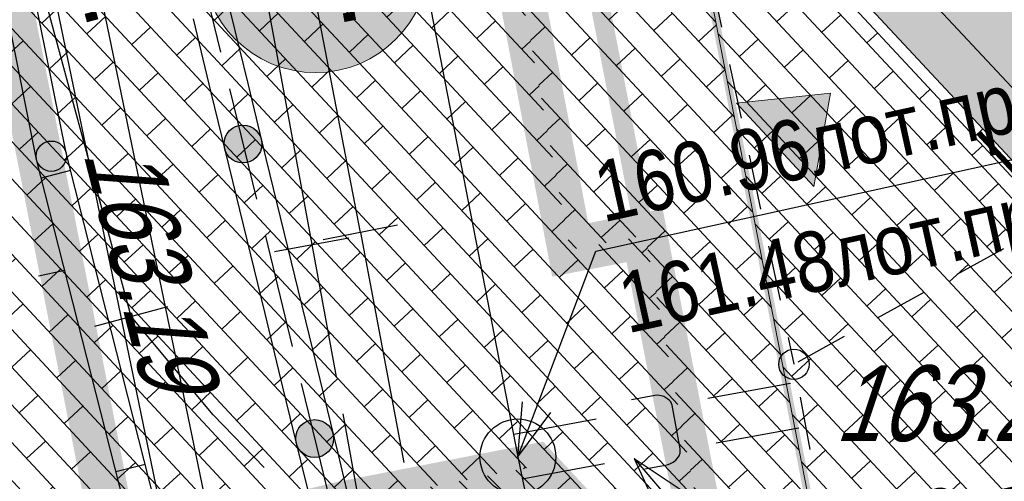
# Model space of a CAD drawing. Header units: millimetres. Extents: x 4385 to 11928, y 17253 to 36963.
# Tile 72 of 256: x 5858.71 to 5871.71, y 18579.3 to 18585.39. Entities that reach past the tile are written whole.
import ezdxf
from ezdxf.enums import TextEntityAlignment as Align

# ---------------------------------------------------------------- set-up
doc = ezdxf.new("R2010")
doc.units = ezdxf.units.MM
for name, pattern in [('ГП_Ботаническая_1 и 2 этап$0$ACAD_ISO03W100', [30, 12, -18]), ('ГП_Ботаническая_1 и 2 этап$0$ACAD_ISO04W100', [30, 24, -3, 0, -3]), ('ГП_Ботаническая_1 и 2 этап$0$CENTER', [50.8, 31.75, -6.35, 6.35, -6.35]), ('ГП_Ботаническая_1 и 2 этап$0$DASHED', [19.05, 12.7, -6.35])]:
    doc.linetypes.add(name, pattern=pattern)
for name, color, linetype, lineweight in [('Геоподоснова_34179-21 от 9.08.21$0$Водосток', 7, 'Continuous', 25), ('Геоподоснова_34179-21 от 9.08.21$0$Водосток проектный', 7, 'Continuous', 25), ('Геоподоснова_34179-21 от 9.08.21$0$Горизонтали', 7, 'Continuous', 25), ('Геоподоснова_34179-21 от 9.08.21$0$Граница улицы', 7, 'Continuous', 25), ('Геоподоснова_34179-21 от 9.08.21$0$Здания', 7, 'Continuous', 25), ('Геоподоснова_34179-21 от 9.08.21$0$Кабель Мосэнерго', 7, 'Continuous', 25), ('Геоподоснова_34179-21 от 9.08.21$0$Кабель Мосэнерго проектный', 7, 'Continuous', 25), ('Геоподоснова_34179-21 от 9.08.21$0$Красные линии', 7, 'Continuous', 25), ('Геоподоснова_34179-21 от 9.08.21$0$Ограды', 7, 'Continuous', 25), ('ГП_Ботаническая_1 и 2 этап$0$ГП_граница_1_2_этапов_500', 202, 'Continuous', 15), ('ГП_Ботаническая_1 и 2 этап$0$ГП_здан_проект_оси', 50, 'ГП_Ботаническая_1 и 2 этап$0$ACAD_ISO04W100', 15)]:
    doc.layers.add(name, color=color, linetype=linetype, lineweight=lineweight)
for name, color, linetype, true_color in [('ГП_Ботаническая_1 и 2 этап$0$ГП_граница_ГПЗУ_500_доп благо', 7, 'Continuous', 0xb5b5b5), ('ГП_Ботаническая_1 и 2 этап$0$ГП_здан_проект_гараж', 7, 'Continuous', 0xcc0000), ('ГП_граница_аренд_зем_500', 7, 'Continuous', 0x000000), ('ГП_граница_ГПЗУ_500', 7, 'Continuous', 0x0000f5)]:
    doc.layers.add(name, color=color, linetype=linetype, true_color=true_color)
for name, color, linetype, lineweight, true_color in [('ГП_Ботаническая_1 и 2 этап$0$ГП_здан_проект', 7, 'Continuous', 9, 0x000000), ('ГП_Ботаническая_1 и 2 этап$0$ГП_здан_сущ_штриховка', 253, 'Continuous', 0, 0x828282), ('ГП_Ботаническая_1 и 2 этап$0$ГП_стрелки_1 этаж', 7, 'Continuous', 9, 0x000000)]:
    doc.layers.add(name, color=color, linetype=linetype, lineweight=lineweight, true_color=true_color)
for name, color, linetype, lineweight, true_color, transparency in [('ГП_Ботаническая_1 и 2 этап$0$ГП_здан_проект_оси_фон', 7, 'ГП_Ботаническая_1 и 2 этап$0$CENTER', 15, 0xffffff, 0.2), ('ГП_Ботаническая_1 и 2 этап$0$ГП_тротуары_штриховка', 7, 'Continuous', 0, 0xffffff, 0.8), ('ГП_тротуары_штриховка_сущ', 7, 'Continuous', 0, 0xba8573, 0.6)]:
    doc.layers.add(name, color=color, linetype=linetype, lineweight=lineweight, true_color=true_color, transparency=transparency)
doc.styles.add('Геоподоснова_34179-21 от 9.08.21$0$Style-RUSSIAN_1251', font='RUSSIAN_1251.shx')
doc.styles.add('Геоподоснова_34179-21 от 9.08.21$0$Style-RUSSIAN_1251 I 0.00000', font='RUSSIAN_1251.shx')
doc.styles.add('Геоподоснова_34179-21 от 9.08.21$0$Style-RUSSIAN_1251 I 0.32289', font='RUSSIAN_1251.shx', dxfattribs={"oblique": 18.5})
doc.styles.add('ГП_Ботаническая_1 и 2 этап$0$GENERATED_STYLE_1', font='GOTHIC.TTF')

# ---------------------------------------------------------------- blocks, each defined once
blk = doc.blocks.new('Геоподоснова_34179-21 от 9.08.21$0$msdElementTypeLineString_117')
at = {"layer": 'Геоподоснова_34179-21 от 9.08.21$0$Ограды', "color": 7, "linetype": 'Continuous', "lineweight": 25}
for p, q in [((15.15, 28.504), (14.763, 28.405)), ((15.919, 23.86), (14.933, 27.737)), ((16.312, 23.94), (15.325, 27.816)), ((16.137, 24.628), (15.749, 24.529))]:
    blk.add_line(p, q, dxfattribs=at)
at = {"layer": 'Геоподоснова_34179-21 от 9.08.21$0$Ограды', "color": 7, "linetype": 'Continuous', "lineweight": 25, "flags": 128}
for points in [[(15.325, 27.816), (15.091, 28.739), (14.488, 31.726)], [(14.933, 27.737), (14.701, 28.65), (14.095, 31.647)]]:
    blk.add_lwpolyline(points, dxfattribs=at)
blk = doc.blocks.new('Геоподоснова_34179-21 от 9.08.21$0$msdElementTypeLineString_118')
at = {"layer": 'Геоподоснова_34179-21 от 9.08.21$0$Ограды', "linetype": 'Continuous', "lineweight": 25}
h = blk.add_hatch(color=7, dxfattribs=at)
edge = h.paths.add_edge_path()
edge.add_arc((15.523, 92.779), 0.25, 0, 360)
h = blk.add_hatch(color=7, dxfattribs=at)
edge = h.paths.add_edge_path()
edge.add_arc((16.47, 88.892), 0.25, 0, 360)
at = {"layer": 'Геоподоснова_34179-21 от 9.08.21$0$Ограды', "color": 7, "linetype": 'Continuous', "lineweight": 25}
for p, q in [((14.872, 95.451), (15.227, 93.993)), ((15.354, 94.529), (15.591, 93.558)), ((14.864, 94.429), (15.101, 93.457)), ((15.346, 93.507), (15.701, 92.05)), ((15.591, 93.558), (15.827, 92.586)), ((15.101, 93.457), (15.337, 92.486)), ((15.827, 92.586), (16.064, 91.614)), ((15.337, 92.486), (15.574, 91.514)), ((15.819, 91.564), (16.174, 90.107)), ((16.064, 91.614), (16.301, 90.643)), ((15.574, 91.514), (15.811, 90.542)), ((16.301, 90.643), (16.537, 89.671)), ((15.811, 90.542), (16.047, 89.571)), ((16.292, 89.621), (16.647, 88.164)), ((16.537, 89.671), (16.774, 88.7)), ((16.047, 89.571), (16.284, 88.599)), ((16.774, 88.7), (17.011, 87.728)), ((16.284, 88.599), (16.521, 87.628))]:
    blk.add_line(p, q, dxfattribs=at)
for centre in [(15.523, 92.779), (15.523, 92.779), (16.47, 88.892), (16.47, 88.892)]:
    blk.add_circle(centre, 0.25, dxfattribs=at)
blk = doc.blocks.new('Геоподоснова_34179-21 от 9.08.21$0$msdElementTypeLineString_123')
at = {"layer": 'Геоподоснова_34179-21 от 9.08.21$0$Граница улицы', "color": 7, "linetype": 'Continuous', "lineweight": 25}
blk.add_line((2.912, 26.19), (2.566, 26.114), dxfattribs=at)
blk = doc.blocks.new('Геоподоснова_34179-21 от 9.08.21$0$msdElementTypeShape_10')
at = {"layer": 'Геоподоснова_34179-21 от 9.08.21$0$Здания', "color": 7, "linetype": 'Continuous', "lineweight": 25}
for p, q in [((2.767, 65.961), (2.153, 65.623)), ((1.715, 65.382), (1.101, 65.043)), ((0.663, 64.802), (0.05, 64.464)), ((0.082, 64.001), (0.212, 63.312))]:
    blk.add_line(p, q, dxfattribs=at)
blk = doc.blocks.new('Геоподоснова_34179-21 от 9.08.21$0$msdElementTypeLine_17')
at = {"layer": 'Геоподоснова_34179-21 от 9.08.21$0$Граница улицы', "color": 7, "linetype": 'Continuous', "lineweight": 25}
for p, q in [((4.303, 5.159), (4.455, 4.447)), ((4.56, 3.958), (4.713, 3.246)), ((4.818, 2.758), (4.97, 2.046)), ((5.075, 1.557), (5.228, 0.845)), ((5.333, 0.356), (5.409, 0.001))]:
    blk.add_line(p, q, dxfattribs=at)
blk = doc.blocks.new('Геоподоснова_34179-21 от 9.08.21$0$PIKET_458')
at = {"layer": 'Геоподоснова_34179-21 от 9.08.21$0$Горизонтали', "color": 7, "linetype": 'Continuous', "lineweight": 25}
blk.add_arc((0.00025, 0.0004), 0.2, 0, 359.999994, dxfattribs=at)
blk = doc.blocks.new('Геоподоснова_34179-21 от 9.08.21$0$PIKET_552')
at = {"layer": 'Геоподоснова_34179-21 от 9.08.21$0$Горизонтали', "color": 7, "linetype": 'Continuous', "lineweight": 25}
blk.add_arc((0.00025, 0.0004), 0.2, 0, 359.999994, dxfattribs=at)
blk = doc.blocks.new('Геоподоснова_34179-21 от 9.08.21$0$msdElementTypeLineString_376')
at = {"layer": 'Геоподоснова_34179-21 от 9.08.21$0$Кабель Мосэнерго', "color": 7, "linetype": 'Continuous', "lineweight": 25}
for p, q in [((1.991, 10.461), (1.009, 10.271)), ((3.702, 1.595), (2.72, 1.405))]:
    blk.add_line(p, q, dxfattribs=at)
blk = doc.blocks.new('Геоподоснова_34179-21 от 9.08.21$0$msdElementTypeMultiLine_197')
at = {"layer": 'Геоподоснова_34179-21 от 9.08.21$0$Кабель Мосэнерго', "color": 7, "linetype": 'Continuous', "lineweight": 25, "flags": 128}
blk.add_lwpolyline([(3.211, 1.5), (1.5, 10.366)], dxfattribs=at)
at = {"layer": 'Геоподоснова_34179-21 от 9.08.21$0$Кабель Мосэнерго', "color": 7, "linetype": 'Continuous', "lineweight": 25}
blk.add_blockref('Геоподоснова_34179-21 от 9.08.21$0$msdElementTypeLineString_376', (0, 0), dxfattribs=at)
blk = doc.blocks.new('Геоподоснова_34179-21 от 9.08.21$0$msdElementTypeLineString_399')
at = {"layer": 'Геоподоснова_34179-21 от 9.08.21$0$Водосток', "color": 30, "linetype": 'Continuous', "lineweight": 25}
blk.add_line((20.45, 10.266), (22.574, 0.001), dxfattribs=at)
blk = doc.blocks.new('Геоподоснова_34179-21 от 9.08.21$0$msdElementTypeLineString_400')
at = {"layer": 'Геоподоснова_34179-21 от 9.08.21$0$Водосток', "color": 30, "linetype": 'Continuous', "lineweight": 25}
blk.add_line((20.417, 10.246), (22.536, 0), dxfattribs=at)
blk = doc.blocks.new('Геоподоснова_34179-21 от 9.08.21$0$msdElementTypeMultiLine_215')
at = {"layer": 'Геоподоснова_34179-21 от 9.08.21$0$Водосток', "color": 30, "linetype": 'Continuous', "lineweight": 25}
for name, p in [('Геоподоснова_34179-21 от 9.08.21$0$msdElementTypeLineString_399', (0.746, 0.507)), ('Геоподоснова_34179-21 от 9.08.21$0$msdElementTypeLineString_400', (0.188, 0.426))]:
    blk.add_blockref(name, p, dxfattribs=at)
blk = doc.blocks.new('Геоподоснова_34179-21 от 9.08.21$0$msdElementTypeLineString_430')
at = {"layer": 'Геоподоснова_34179-21 от 9.08.21$0$Кабель Мосэнерго', "color": 7, "linetype": 'Continuous', "lineweight": 25}
for p, q in [((1.983, 11.482), (1.017, 11.22)), ((4.653, 1.631), (3.687, 1.369))]:
    blk.add_line(p, q, dxfattribs=at)
blk = doc.blocks.new('Геоподоснова_34179-21 от 9.08.21$0$msdElementTypeMultiLine_237')
at = {"layer": 'Геоподоснова_34179-21 от 9.08.21$0$Кабель Мосэнерго', "color": 7, "linetype": 'Continuous', "lineweight": 25, "flags": 128}
blk.add_lwpolyline([(4.17, 1.5), (1.5, 11.351)], dxfattribs=at)
at = {"layer": 'Геоподоснова_34179-21 от 9.08.21$0$Кабель Мосэнерго', "color": 7, "linetype": 'Continuous', "lineweight": 25}
blk.add_blockref('Геоподоснова_34179-21 от 9.08.21$0$msdElementTypeLineString_430', (0, 0), dxfattribs=at)
blk = doc.blocks.new('Геоподоснова_34179-21 от 9.08.21$0$KOLOD_86')
at = {"layer": 'Геоподоснова_34179-21 от 9.08.21$0$Водосток проектный', "color": 7, "linetype": 'Continuous', "lineweight": 25}
blk.add_arc((0, 0), 0.5, 0, 360, dxfattribs=at)
blk = doc.blocks.new('Геоподоснова_34179-21 от 9.08.21$0$msdElementTypeLineString_866')
at = {"layer": 'Геоподоснова_34179-21 от 9.08.21$0$Водосток проектный', "color": 7, "linetype": 'Continuous', "lineweight": 25}
for p, q in [((3.655, 0.676), (2.565, 0.475)), ((1.09, 0.202), (0.001, 0.001))]:
    blk.add_line(p, q, dxfattribs=at)
blk = doc.blocks.new('Геоподоснова_34179-21 от 9.08.21$0$msdElementTypeLineString_867')
at = {"layer": 'Геоподоснова_34179-21 от 9.08.21$0$Водосток проектный', "color": 7, "linetype": 'Continuous', "lineweight": 25}
for p, q in [((3.654, 0.676), (2.565, 0.475)), ((1.09, 0.202), (0, 0.001))]:
    blk.add_line(p, q, dxfattribs=at)
blk = doc.blocks.new('Геоподоснова_34179-21 от 9.08.21$0$msdElementTypeMultiLine_533')
at = {"layer": 'Геоподоснова_34179-21 от 9.08.21$0$Водосток проектный', "color": 7, "linetype": 'Continuous', "lineweight": 25, "flags": 128}
blk.add_lwpolyline([(2.143, 0.308), (2.416, 0.359), (2.454, 0.368), (2.482, 0.38), (2.521, 0.399), (2.554, 0.424), (2.577, 0.449), (2.596, 0.483), (2.611, 0.518), (2.613, 0.547), (2.612, 0.575), (2.506, 1.15), (2.497, 1.174), (2.486, 1.193), (2.468, 1.215), (2.449, 1.23), (2.422, 1.249), (2.394, 1.264), (2.36, 1.272), (2.312, 1.28), (2.275, 1.277), (1.97, 1.221)], dxfattribs=at)
at = {"layer": 'Геоподоснова_34179-21 от 9.08.21$0$Водосток проектный', "color": 7, "linetype": 'Continuous', "lineweight": 25}
for name, p in [('Геоподоснова_34179-21 от 9.08.21$0$msdElementTypeLineString_867', (0.413, 0.762)), ('Геоподоснова_34179-21 от 9.08.21$0$msdElementTypeLineString_866', (0.522, 0.172))]:
    blk.add_blockref(name, p, dxfattribs=at)
blk = doc.blocks.new('Геоподоснова_34179-21 от 9.08.21$0$msdElementTypeLineString_872')
at = {"layer": 'Геоподоснова_34179-21 от 9.08.21$0$Водосток проектный', "color": 7, "linetype": 'Continuous', "lineweight": 25}
for p, q in [((12.693, 58.254), (15.636, 43.14)), ((15.636, 43.14), (19.371, 25.197))]:
    blk.add_line(p, q, dxfattribs=at)
blk = doc.blocks.new('Геоподоснова_34179-21 от 9.08.21$0$msdElementTypeMultiLine_536')
at = {"layer": 'Геоподоснова_34179-21 от 9.08.21$0$Водосток проектный', "color": 7, "linetype": 'Continuous', "lineweight": 25}
blk.add_blockref('Геоподоснова_34179-21 от 9.08.21$0$msdElementTypeLineString_872', (0.467, 0.467), dxfattribs=at)
blk = doc.blocks.new('Геоподоснова_34179-21 от 9.08.21$0$msdElementTypeLineString_885')
at = {"layer": 'Геоподоснова_34179-21 от 9.08.21$0$Кабель Мосэнерго проектный', "color": 7, "linetype": 'Continuous', "lineweight": 25}
for p, q in [((1.008, 11.435), (1.992, 11.616)), ((2.855, 1.41), (3.838, 1.591))]:
    blk.add_line(p, q, dxfattribs=at)
blk = doc.blocks.new('Геоподоснова_34179-21 от 9.08.21$0$msdElementTypeMultiLine_546')
at = {"layer": 'Геоподоснова_34179-21 от 9.08.21$0$Кабель Мосэнерго проектный', "color": 7, "linetype": 'Continuous', "lineweight": 25, "flags": 128}
blk.add_lwpolyline([(1.5, 11.526), (3.347, 1.5)], dxfattribs=at)
at = {"layer": 'Геоподоснова_34179-21 от 9.08.21$0$Кабель Мосэнерго проектный', "color": 7, "linetype": 'Continuous', "lineweight": 25}
blk.add_blockref('Геоподоснова_34179-21 от 9.08.21$0$msdElementTypeLineString_885', (0, 0), dxfattribs=at)
blk = doc.blocks.new('Геоподоснова_34179-21 от 9.08.21$0$msdElementTypeLineString_903')
at = {"layer": 'Геоподоснова_34179-21 от 9.08.21$0$Кабель Мосэнерго проектный', "color": 7, "linetype": 'Continuous', "lineweight": 25}
for p, q in [((0.001, 19.966), (0.321, 18.223)), ((0.411, 17.731), (1.051, 14.244))]:
    blk.add_line(p, q, dxfattribs=at)
blk = doc.blocks.new('Геоподоснова_34179-21 от 9.08.21$0$msdElementTypeMultiLine_564')
at = {"layer": 'Геоподоснова_34179-21 от 9.08.21$0$Кабель Мосэнерго проектный', "color": 7, "linetype": 'Continuous', "lineweight": 25}
blk.add_blockref('Геоподоснова_34179-21 от 9.08.21$0$msdElementTypeLineString_903', (0, 0), dxfattribs=at)
blk = doc.blocks.new('Геоподоснова_34179-21 от 9.08.21$0$DIMTXT_265')
at = {"layer": 'Геоподоснова_34179-21 от 9.08.21$0$Водосток проектный', "color": 7, "linetype": 'Continuous', "lineweight": 25}
for q in [(0.061, 0.725), (0.435, 0.584)]:
    blk.add_line((0, 0), q, dxfattribs=at)
at = {"layer": 'Геоподоснова_34179-21 от 9.08.21$0$Водосток проектный', "color": 7, "linetype": 'Continuous', "lineweight": 25, "flags": 128}
blk.add_lwpolyline([(0, 0), (1.028, 2.712), (8.173, 4.283)], dxfattribs=at)
at = {"layer": 'Геоподоснова_34179-21 от 9.08.21$0$Водосток проектный', "color": 7, "linetype": 'Continuous', "lineweight": 25, "style": 'Геоподоснова_34179-21 от 9.08.21$0$Style-RUSSIAN_1251', "width": 0.875}
for s, p in [('160.96лот.пр.', (0.952, 3.873)), ('161.48лот.пр.', (1.274, 2.408))]:
    blk.add_text(s, height=0.8, rotation=12.4028, dxfattribs=at).set_placement(p, align=Align.TOP_LEFT)
blk = doc.blocks.new('Геоподоснова_34179-21 от 9.08.21$0$DIMTXT_279')
at = {"layer": 'Геоподоснова_34179-21 от 9.08.21$0$Водосток проектный', "color": 7, "linetype": 'Continuous', "lineweight": 25}
for q in [(0.301, -0.663), (0.606, -0.404)]:
    blk.add_line((0, 0), q, dxfattribs=at)
at = {"layer": 'Геоподоснова_34179-21 от 9.08.21$0$Водосток проектный', "color": 7, "linetype": 'Continuous', "lineweight": 25, "flags": 128}
blk.add_lwpolyline([(0, 0), (1.761, -2.07), (7.951, -0.709)], dxfattribs=at)
at = {"layer": 'Геоподоснова_34179-21 от 9.08.21$0$Водосток проектный', "color": 7, "linetype": 'Continuous', "lineweight": 25, "style": 'Геоподоснова_34179-21 от 9.08.21$0$Style-RUSSIAN_1251', "width": 0.875}
for s, p in [('d=110пп. пр.', (1.685, -0.909)), ('d=160пп. пр.', (2.007, -2.374))]:
    blk.add_text(s, height=0.8, rotation=12.4028, dxfattribs=at).set_placement(p, align=Align.TOP_LEFT)
blk = doc.blocks.new('Геоподоснова_34179-21 от 9.08.21$0$msdElementTypeLineString_923')
at = {"layer": 'Геоподоснова_34179-21 от 9.08.21$0$Красные линии', "linetype": 'Continuous', "lineweight": 25}
for points in [[(20.849, 157.144), (20.274, 160.088), (20.52, 160.136), (21.094, 157.191)], [(21.615, 153.218), (21.04, 156.162), (21.286, 156.21), (21.86, 153.265)]]:
    blk.add_hatch(color=1, dxfattribs=at).paths.add_polyline_path(points)
blk = doc.blocks.new('Геоподоснова_34179-21 от 9.08.21$0$msdElementTypeLineString_927')
at = {"layer": 'Геоподоснова_34179-21 от 9.08.21$0$Красные линии', "linetype": 'Continuous', "lineweight": 25}
for points in [[(20.684, 137.5), (20.493, 138.481), (20.738, 138.529), (20.93, 137.547)], [(20.876, 136.518), (20.684, 137.5), (20.93, 137.547), (21.121, 136.566)], [(21.067, 135.537), (20.876, 136.518), (21.121, 136.566), (21.313, 135.584)], [(21.259, 134.555), (21.067, 135.537), (21.313, 135.584), (21.504, 134.603)], [(21.45, 133.574), (21.259, 134.555), (21.504, 134.603), (21.696, 133.621)], [(21.642, 132.592), (21.45, 133.574), (21.696, 133.621), (21.887, 132.64)], [(21.833, 131.611), (21.642, 132.592), (21.887, 132.64), (22.079, 131.658)]]:
    blk.add_hatch(color=1, dxfattribs=at).paths.add_polyline_path(points)
blk = doc.blocks.new('Геоподоснова_34179-21 от 9.08.21')
at = {"layer": 'Геоподоснова_34179-21 от 9.08.21$0$Кабель Мосэнерго', "color": 10, "linetype": 'Continuous', "lineweight": 25}
blk.add_line((5863.209, 18582.58), (5863.783, 18579.547), dxfattribs=at)
at = {"layer": 'Геоподоснова_34179-21 от 9.08.21$0$Кабель Мосэнерго', "color": 10, "linetype": 'Continuous', "lineweight": 25, "flags": 128}
blk.add_lwpolyline([(5861.939, 18579.481), (5861.267, 18580.173), (5860.18, 18581.47)], dxfattribs=at)
at = {"layer": 'Геоподоснова_34179-21 от 9.08.21$0$Водосток', "color": 30, "linetype": 'Continuous', "lineweight": 25}
blk.add_blockref('Геоподоснова_34179-21 от 9.08.21$0$msdElementTypeMultiLine_215', (5838.539, 18575.165), dxfattribs=at)
at = {"layer": 'Геоподоснова_34179-21 от 9.08.21$0$Водосток проектный', "color": 7, "linetype": 'Continuous', "lineweight": 25}
for name, p in [('Геоподоснова_34179-21 от 9.08.21$0$msdElementTypeMultiLine_536', (5849.185, 18536.013)), ('Геоподоснова_34179-21 от 9.08.21$0$DIMTXT_265', (5865.288, 18579.62)), ('Геоподоснова_34179-21 от 9.08.21$0$msdElementTypeMultiLine_533', (5864.82, 18579.152)), ('Геоподоснова_34179-21 от 9.08.21$0$KOLOD_86', (5865.288, 18579.62)), ('Геоподоснова_34179-21 от 9.08.21$0$DIMTXT_279', (5866.826, 18579.599))]:
    blk.add_blockref(name, p, dxfattribs=at)
at = {"layer": 'Геоподоснова_34179-21 от 9.08.21$0$Горизонтали', "color": 7, "linetype": 'Continuous', "lineweight": 25}
for name, p in [('Геоподоснова_34179-21 от 9.08.21$0$PIKET_552', (5859.127, 18583.587)), ('Геоподоснова_34179-21 от 9.08.21$0$PIKET_458', (5868.933, 18580.841))]:
    blk.add_blockref(name, p, dxfattribs=at)
at = {"layer": 'Геоподоснова_34179-21 от 9.08.21$0$Граница улицы', "color": 7, "linetype": 'Continuous', "lineweight": 25}
for name, p in [('Геоподоснова_34179-21 от 9.08.21$0$msdElementTypeLine_17', (5863.524, 18580.841)), ('Геоподоснова_34179-21 от 9.08.21$0$msdElementTypeLineString_123', (5856.393, 18555.888))]:
    blk.add_blockref(name, p, dxfattribs=at)
at = {"layer": 'Геоподоснова_34179-21 от 9.08.21$0$Здания', "color": 7, "linetype": 'Continuous', "lineweight": 25}
blk.add_blockref('Геоподоснова_34179-21 от 9.08.21$0$msdElementTypeShape_10', (5868.933, 18516.405), dxfattribs=at)
at = {"layer": 'Геоподоснова_34179-21 от 9.08.21$0$Кабель Мосэнерго', "color": 7, "linetype": 'Continuous', "lineweight": 25}
for name, p in [('Геоподоснова_34179-21 от 9.08.21$0$msdElementTypeMultiLine_197', (5859.998, 18581.08)), ('Геоподоснова_34179-21 от 9.08.21$0$msdElementTypeMultiLine_237', (5856.01, 18579.97))]:
    blk.add_blockref(name, p, dxfattribs=at)
at = {"layer": 'Геоподоснова_34179-21 от 9.08.21$0$Кабель Мосэнерго проектный', "color": 7, "linetype": 'Continuous', "lineweight": 25}
for name, p in [('Геоподоснова_34179-21 от 9.08.21$0$msdElementTypeMultiLine_546', (5859.22, 18580.921)), ('Геоподоснова_34179-21 от 9.08.21$0$msdElementTypeMultiLine_564', (5862.566, 18562.455))]:
    blk.add_blockref(name, p, dxfattribs=at)
at = {"layer": 'Геоподоснова_34179-21 от 9.08.21$0$Красные линии', "color": 1, "linetype": 'Continuous', "lineweight": 25}
for name, p in [('Геоподоснова_34179-21 от 9.08.21$0$msdElementTypeLineString_923', (5845.715, 18426.809)), ('Геоподоснова_34179-21 от 9.08.21$0$msdElementTypeLineString_927', (5845.715, 18447.295))]:
    blk.add_blockref(name, p, dxfattribs=at)
at = {"layer": 'Геоподоснова_34179-21 от 9.08.21$0$Ограды', "color": 7, "linetype": 'Continuous', "lineweight": 25}
for name, p in [('Геоподоснова_34179-21 от 9.08.21$0$msdElementTypeLineString_118', (5846.135, 18490.969)), ('Геоподоснова_34179-21 от 9.08.21$0$msdElementTypeLineString_117', (5844.232, 18554.893))]:
    blk.add_blockref(name, p, dxfattribs=at)
at = {"layer": 'Геоподоснова_34179-21 от 9.08.21$0$Горизонтали', "color": 7, "linetype": 'Continuous', "lineweight": 25, "style": 'Геоподоснова_34179-21 от 9.08.21$0$Style-RUSSIAN_1251 I 0.32289', "oblique": 18.5, "width": 0.799996}
blk.add_text('163.19', height=1, rotation=284.2776, dxfattribs=at).set_placement((5859.547, 18583.628))
blk.add_text('163.29', height=1, dxfattribs=at).set_placement((5869.471, 18579.828))
at = {"layer": 'Геоподоснова_34179-21 от 9.08.21$0$Кабель Мосэнерго', "color": 7, "linetype": 'Continuous', "lineweight": 25}
for rotation, style, width, p in [(285.165, 'Геоподоснова_34179-21 от 9.08.21$0$Style-RUSSIAN_1251 I 0.00000', 0.9, (5859.045, 18587.395)), (280.6175, 'Геоподоснова_34179-21 от 9.08.21$0$Style-RUSSIAN_1251', 0.899998, (5862.609, 18587.436))]:
    blk.add_text('2тр.', height=1, rotation=rotation, dxfattribs=dict(at, style=style, width=width)).set_placement(p)
blk = doc.blocks.new('ГП_Ботаническая_1 и 2 этап$0$ОСИ номера')
at = {"layer": 'ГП_Ботаническая_1 и 2 этап$0$ГП_здан_проект_оси_фон', "linetype": 'Continuous', "ltscale": 0.4}
h = blk.add_hatch(color=256, dxfattribs=at)
h.dxf.hatch_style = 1
edge = h.paths.add_edge_path()
edge.add_arc((0, 0), 1.5, 0, 360)
at = {"layer": 'ГП_Ботаническая_1 и 2 этап$0$ГП_здан_проект_оси', "linetype": 'Continuous'}
blk.add_circle((0, 0), 1.5, dxfattribs=at)
at = {"layer": 'ГП_Ботаническая_1 и 2 этап$0$ГП_здан_проект_оси', "linetype": 'Continuous', "style": 'ГП_Ботаническая_1 и 2 этап$0$GENERATED_STYLE_1'}
blk.add_attdef('№ДОМА', text='', height=0.9, rotation=0.0002, dxfattribs=at).set_placement((0.027, 0.053), align=Align.MIDDLE_CENTER)
blk = doc.blocks.new('ГП_Ботаническая_1 и 2 этап$0$ст1')
at = {"layer": 'ГП_Ботаническая_1 и 2 этап$0$ГП_стрелки_1 этаж', "lineweight": 30, "transparency": 33554687}
h = blk.add_hatch(color=256, dxfattribs=at)
h.dxf.hatch_style = 1
h.paths.add_polyline_path([(-0.749, -0.296), (0.001, 0.704), (0.751, -0.296)])
at = {"layer": 'ГП_Ботаническая_1 и 2 этап$0$ГП_стрелки_1 этаж'}
blk.add_lwpolyline([(-0.749, -0.296), (0.001, 0.704), (0.751, -0.296)], close=True, dxfattribs=at)
blk = doc.blocks.new('ГП_Ботаническая_1 и 2 этап')
at = {"layer": 'ГП_Ботаническая_1 и 2 этап$0$ГП_здан_сущ_штриховка'}
h = blk.add_hatch(color=256, dxfattribs=at)
h.dxf.hatch_style = 1
h.paths.add_polyline_path([(5893.662, 18564.727), (5892.014, 18566.493), (5889.711, 18564.344), (5887.363, 18566.862), (5885.097, 18569.291), (5883.507, 18570.996), (5879.559, 18575.229), (5877.58, 18577.35), (5877.41, 18577.533), (5874.035, 18581.152), (5871.428, 18583.947), (5866.573, 18589.152), (5865.777, 18590.019), (5882.737, 18605.851), (5889.022, 18599.112), (5903.311, 18583.791), (5908.659, 18578.058), (5914.119, 18572.204), (5905.212, 18563.896), (5902.62, 18566.675), (5896.857, 18561.3)])
h.paths.add_polyline_path([(5944.637, 18641.526), (5943.614, 18642.623), (5940.016, 18646.481), (5936.76, 18643.462), (5924.3, 18631.823), (5948.661, 18605.704), (5950.124, 18607.068), (5951.078, 18606.045), (5952.67, 18604.338), (5951.212, 18602.982), (5954.413, 18599.537), (5961.284, 18605.945), (5962.673, 18607.241), (5970.129, 18614.194), (5967.012, 18617.536), (5964.8, 18615.473), (5963.122, 18617.272), (5962.207, 18618.253), (5964.419, 18620.316), (5961.688, 18623.244), (5952.685, 18632.897)])
h.paths.add_polyline_path([(5928.11, 18648.271), (5916.621, 18637.535), (5904.565, 18650.461), (5903.056, 18652.079), (5902.887, 18652.26), (5897.266, 18658.287), (5894.065, 18661.719), (5896.127, 18663.643), (5890.255, 18669.939), (5895.162, 18674.516), (5892.52, 18677.348), (5893.14, 18677.925), (5897.438, 18681.934), (5902.553, 18686.648), (5906.697, 18682.205), (5913.814, 18674.574), (5921.147, 18666.712), (5933.594, 18653.366)])
at = {"layer": 'ГП_Ботаническая_1 и 2 этап$0$ГП_тротуары_штриховка', "true_color": 0x333333}
h = blk.add_hatch(dxfattribs=at)
h.set_pattern_fill('AR-BRSTD', color=250, scale=0.005, angle=313)
edge = h.paths.add_edge_path()
edge.add_line((5864.442, 18595.326), (5859.702, 18594.376))
edge.add_arc((5858.641, 18600.395), 6.113, 193.4234, 279.9997, ccw=False)
edge.add_line((5852.695, 18598.976), (5858.269, 18572.037))
edge.add_arc((5864.071, 18573.186), 5.914, 100.7111, 191.1973, ccw=False)
edge.add_line((5862.971, 18578.997), (5865.516, 18579.494))
edge.add_line((5865.516, 18579.494), (5868.094, 18576.731))
edge.add_line((5868.094, 18576.731), (5866.967, 18582.541))
edge.add_line((5866.967, 18582.541), (5865.98, 18582.35))
edge.add_line((5865.98, 18582.35), (5863.92, 18593.17))
edge.add_line((5863.92, 18593.17), (5864.852, 18593.352))
edge.add_line((5864.852, 18593.352), (5864.442, 18595.326))
h = blk.add_hatch(dxfattribs=at)
h.set_pattern_fill('AR-BRSTD', color=250, scale=0.005, angle=313)
h.set_pattern_definition([(313, (45535.30602, -62203.09373), (0.2477160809, 0.2309989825), []), (43, (45535.306, -62203.09373), (-0.098739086, 0.602526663), [0.338709, -0.338709])])
h.paths.add_polyline_path([(5864.423, 18595.55), (5865.691, 18596.733), (5866.492, 18592.619), (5867.353, 18591.695), (5865.566, 18590.027), (5868.739, 18586.61), (5867.822, 18585.779), (5869.976, 18574.712), (5868.094, 18576.731), (5866.966, 18582.541), (5865.979, 18582.353), (5863.92, 18593.17), (5864.85, 18593.36)])
h = blk.add_hatch(dxfattribs=at)
h.set_pattern_fill('AR-BRSTD', color=250, scale=0.005, angle=313)
h.paths.add_polyline_path([(5889.703, 18564.132), (5868.739, 18586.61), (5867.822, 18585.779), (5869.974, 18574.715), (5898.029, 18544.634), (5902.929, 18549.204), (5894.576, 18558.178), (5894.944, 18558.521), (5894.533, 18558.962)])
at = {"layer": 'ГП_Ботаническая_1 и 2 этап$0$ГП_граница_1_2_этапов_500', "const_width": 0.3}
blk.add_lwpolyline([(5895.42, 18681.33), (5868.97, 18667.79), (5851.03, 18664.19), (5864.85, 18593.36), (5863.92, 18593.17), (5865.98, 18582.35), (5866.96, 18582.54), (5881.45, 18508.287), (5912.637, 18537.368), (5913.612, 18536.322), (5957.809, 18577.534), (5997.569, 18534.643), (6005.104, 18541.67), (6002.779, 18544.169), (6027.211, 18566.972), (6021.68, 18572.86), (5908.35, 18693.62), (5895.42, 18681.33)], dxfattribs=at)
at = {"layer": 'ГП_Ботаническая_1 и 2 этап$0$ГП_граница_ГПЗУ_500_доп благо', "linetype": 'ГП_Ботаническая_1 и 2 этап$0$ACAD_ISO03W100', "ltscale": 0.06, "const_width": 0.6}
blk.add_lwpolyline([(5858.269, 18572.037, -0.417094), (5862.971, 18578.997), (5865.516, 18579.494), (5868.094, 18576.73), (5867.482, 18579.867), (5866.963, 18582.541), (5865.979, 18582.353), (5863.92, 18593.17), (5864.852, 18593.352), (5864.442, 18595.326), (5859.702, 18594.376, -0.40429), (5852.695, 18598.976)], format="xyb", close=True, dxfattribs=at)
at = {"layer": 'ГП_Ботаническая_1 и 2 этап$0$ГП_здан_проект'}
for points in [[(5893.552, 18564.624), (5892.007, 18566.281), (5889.703, 18564.132), (5887.253, 18566.759), (5884.987, 18569.189), (5883.397, 18570.894), (5879.449, 18575.126), (5877.471, 18577.248), (5877.3, 18577.431), (5873.925, 18581.049), (5871.318, 18583.844), (5866.463, 18589.05), (5865.566, 18590.027), (5882.744, 18606.063), (5889.132, 18599.214), (5903.421, 18583.893), (5908.769, 18578.16), (5914.331, 18572.196), (5905.204, 18563.684), (5902.612, 18566.463), (5896.85, 18561.088), (5893.552, 18564.624)], [(5893.662, 18564.727), (5892.014, 18566.493), (5889.711, 18564.344), (5887.363, 18566.862), (5885.097, 18569.291), (5883.507, 18570.996), (5879.559, 18575.229), (5877.58, 18577.35), (5877.41, 18577.533), (5874.035, 18581.152), (5871.428, 18583.947), (5866.573, 18589.152), (5865.777, 18590.019), (5882.737, 18605.851), (5889.022, 18599.112), (5903.311, 18583.791), (5908.659, 18578.058), (5914.119, 18572.204), (5905.212, 18563.896), (5902.62, 18566.675), (5896.857, 18561.3), (5893.662, 18564.727)], [(5871.318, 18583.844), (5871.428, 18583.947)]]:
    blk.add_lwpolyline(points, dxfattribs=at)
at = {"layer": 'ГП_Ботаническая_1 и 2 этап$0$ГП_здан_проект', "const_width": 0.075}
blk.add_lwpolyline([(5873.98, 18581.1), (5871.373, 18583.895)], dxfattribs=at)
at = {"layer": 'ГП_Ботаническая_1 и 2 этап$0$ГП_здан_проект_гараж', "linetype": 'ГП_Ботаническая_1 и 2 этап$0$DASHED', "ltscale": 0.09, "const_width": 0.1}
blk.add_lwpolyline([(5882.671, 18509.426), (5867.822, 18585.779), (5868.939, 18586.821), (5865.998, 18590.026), (5867.555, 18591.479), (5866.492, 18592.619), (5853.66, 18658.589), (5891.928, 18678.092), (5892.778, 18677.181), (5908.322, 18691.678), (5983.611, 18610.94), (5978.108, 18605.808), (5978.442, 18605.45), (5967.692, 18595.423), (6004.424, 18556.039), (6020.672, 18571.193), (6025.938, 18565.548)], dxfattribs=at)
at = {"layer": 'ГП_Ботаническая_1 и 2 этап$0$ГП_здан_проект_оси'}
for p, q in [((5850.509, 18674.804), (5898.146, 18429.849)), ((5863.307, 18593.614), (5899.325, 18554.996))]:
    blk.add_line(p, q, dxfattribs=at)
blk.add_blockref('ГП_Ботаническая_1 и 2 этап$0$ОСИ номера', (5862.618, 18586.19), dxfattribs=at).add_auto_attribs({'№ДОМА': '1.1'})
at = {"layer": 'ГП_Ботаническая_1 и 2 этап$0$ГП_стрелки_1 этаж', "lineweight": 30, "rotation": 312.8124893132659}
blk.add_blockref('ГП_Ботаническая_1 и 2 этап$0$ст1', (5868.901, 18583.939), dxfattribs=at)

msp = doc.modelspace()

# ---------------------------------------------------------------- block references
msp.add_blockref('ГП_Ботаническая_1 и 2 этап', (0, 0))

# ---------------------------------------------------------------- next in the draw order: hatches: boundary and pattern name
at = {"layer": 'ГП_тротуары_штриховка_сущ'}
h = msp.add_hatch(dxfattribs=at)
h.set_pattern_fill('ANSI31', color=256, scale=0.1, angle=90)
h.paths.add_polyline_path([(5865.724, 18579.27), (5865.516, 18579.494), (5863.782, 18579.155), (5864.06, 18577.709)])

# ---------------------------------------------------------------- next in the draw order: linework, layer by layer
at = {"layer": 'ГП_граница_аренд_зем_500', "color": 190, "true_color": 0x9933ff, "const_width": 0.6}
msp.add_lwpolyline([(5892.85, 18716.544), (6024.877, 18575.86), (6064.881, 18533.238), (5990.171, 18463.136), (5886.567, 18442.93), (5839.299, 18683.877)], close=True, dxfattribs=at)
at = {"layer": 'ГП_граница_ГПЗУ_500', "const_width": 0.6}
msp.add_lwpolyline([(5908.35, 18693.62), (6021.68, 18572.86), (6059.56, 18532.5), (5988.7, 18466.01), (5893.33, 18447.41), (5866.96, 18582.54), (5865.98, 18582.35), (5863.92, 18593.17), (5864.85, 18593.36), (5851.03, 18664.19), (5868.97, 18667.79), (5895.42, 18681.33), (5908.35, 18693.62)], dxfattribs=at)

# ---------------------------------------------------------------- next in the draw order: block references
msp.add_blockref('Геоподоснова_34179-21 от 9.08.21', (0, 0))

doc.saveas('drawing.dxf')
